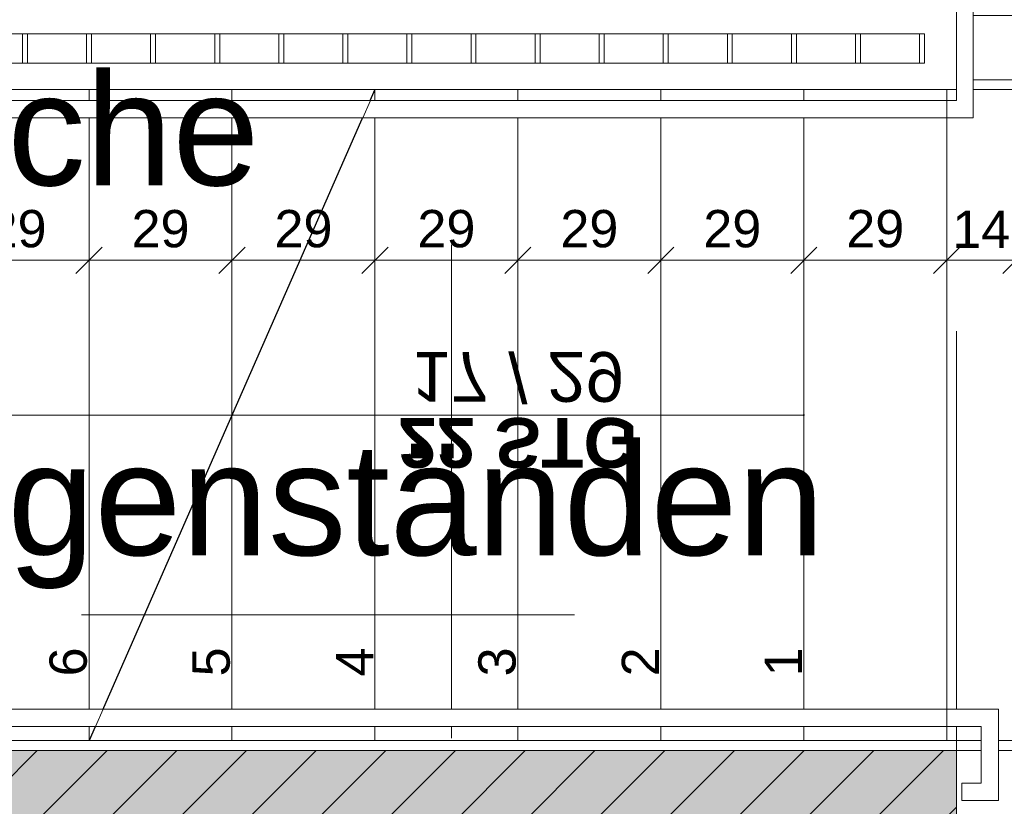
# Model space of a CAD drawing. Header units: metres. Extents: x -45 to 152, y -127 to 99.
# Tile 256 of 256: x -19.78 to -17.78, y -3.09 to -1.49. Entities that reach past the tile are written whole.
import ezdxf

# ---------------------------------------------------------------- set-up
doc = ezdxf.new("R2010")
doc.units = ezdxf.units.M
doc.header["$PDMODE"] = 1
doc.header["$PDSIZE"] = -2
doc.linetypes.add('LPME_Schnittlinie', pattern=[7.62, 3.048, -4.572])
doc.linetypes.add('Raster 01', pattern=[2, 1, -1])
doc.layers.get('0').update_dxf_attribs({"lineweight": 25})
for name, color, linetype, lineweight, true_color in [('013_Beton und Stahlbetonarbeiten-000 Sichtbeton-341 tragende In', 5, 'Continuous', 5, 0x0000ff), ('013_Beton und Stahlbetonarbeiten-350 Stahlbeton Treppe Ansicht', 7, 'Continuous', 9, 0xa6a6a6), ('AV1-Raster', 7, 'Raster 01', 9, 0xa6a6a6), ('Beschriftung', 7, 'Continuous', 9, 0x555555)]:
    doc.layers.add(name, color=color, linetype=linetype, lineweight=lineweight, true_color=true_color)
for name, color, linetype, lineweight in [('013_Beton und Stahlbetonarbeiten-340 Innenwände', 7, 'Continuous', 18), ('031_Metallbauarbeiten-340 Treppen Geländer', 7, 'Continuous', 9), ('_1.35m (3D)', 7, 'Continuous', 9), ('_Legende (2D)', 7, 'Continuous', 9), ('_OG 2 (2D)', 7, 'Continuous', 9), ('Bemaßung-Bemaßung', 7, 'Continuous', 9), ('Keine', 7, 'Continuous', 9)]:
    doc.layers.add(name, color=color, linetype=linetype, lineweight=lineweight)
doc.layers.get('0').freeze()
doc.styles.add('Arial', font='arial.ttf')
doc.styles.add('Arial (bold)', font='arialbd.ttf')
doc.dimstyles.new('COE 50', dxfattribs={"dimtxt": 126.090495, "dimasz": 0.001414, "dimexe": 0.001, "dimexo": 0.01, "dimgap": 0.001, "dimtad": 1, "dimdec": 3, "dimtxsty": 'Arial', "dimblk": 'VW_SLASH-4', "dimblk1": 'VW_SLASH-4', "dimblk2": 'VW_SLASH-4', "dimcen": 0, "dimadec": 3, "dimazin": 0, "dimtfac": 0.8, "dimtdec": 3, "dimtix": 1, "dimtmove": 0, "dimatfit": 0, "dimldrblk": 'VW_SLASH-3', "dimfxl": 0.002, "dimfxlon": 1, "dimfrac": 2, "dimtolj": 1, "dimarcsym": 0})
doc.dimstyles.new('Treppenhaus 50', dxfattribs={"dimtxt": 126.090495, "dimasz": 0.00106, "dimexe": 0.001, "dimexo": 0.003, "dimgap": 0.0005, "dimtad": 1, "dimdec": 3, "dimtxsty": 'Arial', "dimblk": 'VW_SLASH-1', "dimblk1": 'VW_SLASH-1', "dimblk2": 'VW_SLASH-1', "dimcen": 0, "dimdle": 0.0002, "dimadec": 3, "dimazin": 0, "dimtfac": 1, "dimtdec": 3, "dimtix": 1, "dimtmove": 0, "dimatfit": 0, "dimldrblk": 'VW_FILLEDARROW', "dimfxl": 0.002, "dimfxlon": 1, "dimfrac": 2, "dimtolj": 1, "dimarcsym": 0})

# ---------------------------------------------------------------- blocks, each defined once
blk = doc.blocks.new('Group-2')
at = {"layer": 'AV1-Raster'}
for p, q in [((-18.9, -22.95), (-18.9, 1.35)), ((1.35, -2.7), (-40.5, -2.7))]:
    blk.add_line(p, q, dxfattribs=at)
blk = doc.blocks.new('1.35m (3D)')
at = {"layer": 'AV1-Raster', "color": 7}
blk.add_blockref('Group-2', (0, 0), dxfattribs=at)
blk = doc.blocks.new('VW_SLASH-1')
at = {"color": 0, "linetype": 'ByBlock', "lineweight": -2, "transparency": 16777216}
blk.add_line((0.189, 0), (-1, 0), dxfattribs=at)
at = {"color": 0, "linetype": 'Continuous', "lineweight": -2, "transparency": 16777216, "flags": 128}
blk.add_lwpolyline([(0.5, 0.5), (-0.5, -0.5)], dxfattribs=at)
blk = doc.blocks.new('*D97')
at = {"layer": '013_Beton und Stahlbetonarbeiten-350 Stahlbeton Treppe Ansicht', "color": 0, "linetype": 'Continuous', "lineweight": -2}
for p, q in [((-19.925, -2.0812), (-19.925, -1.9312)), ((-19.635, -2.0812), (-19.635, -1.9312)), ((-19.688, -1.9812), (-19.872, -1.9812))]:
    blk.add_line(p, q, dxfattribs=at)
at = {"layer": 'Defpoints', "color": 0}
for p in [(-19.925, -1.9812), (-19.925, -2.2953), (-19.635, -2.4292)]:
    blk.add_point(p, dxfattribs=at)
at = {"layer": '013_Beton und Stahlbetonarbeiten-350 Stahlbeton Treppe Ansicht', "color": 0, "lineweight": -2, "xscale": 0.05302001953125, "yscale": 0.05302001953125, "zscale": 0.05302001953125, "rotation": 180}
blk.add_blockref('VW_SLASH-1', (-19.925, -1.9812), dxfattribs=at)
at = {"layer": '013_Beton und Stahlbetonarbeiten-350 Stahlbeton Treppe Ansicht', "color": 0, "lineweight": -2, "xscale": 0.05302001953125, "yscale": 0.05302001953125, "zscale": 0.05302001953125}
blk.add_blockref('VW_SLASH-1', (-19.635, -1.9812), dxfattribs=at)
at = {"layer": '013_Beton und Stahlbetonarbeiten-350 Stahlbeton Treppe Ansicht', "color": 0, "lineweight": 9, "insert": (-19.78, -1.9176), "char_height": 0.07565, "attachment_point": 5, "style": 'Arial'}
blk.add_mtext('\\A1;29', dxfattribs=at)
blk = doc.blocks.new('VW_FILLEDARROW')
at = {"color": 0, "linetype": 'Continuous', "lineweight": 5, "transparency": 16777216, "flags": 128}
blk.add_lwpolyline([(-2.994, 0.802), (0, 0), (-2.994, -0.802)], close=True, dxfattribs=at)
blk = doc.blocks.new('*D98')
at = {"layer": '013_Beton und Stahlbetonarbeiten-350 Stahlbeton Treppe Ansicht', "color": 0, "linetype": 'Continuous', "lineweight": -2}
for p, q in [((-19.635, -2.0812), (-19.635, -1.9312)), ((-19.345, -2.0812), (-19.345, -1.9312)), ((-19.398, -1.9812), (-19.582, -1.9812))]:
    blk.add_line(p, q, dxfattribs=at)
at = {"layer": 'Defpoints', "color": 0}
for p in [(-19.635, -1.9812), (-19.345, -2.3126), (-19.635, -2.4292)]:
    blk.add_point(p, dxfattribs=at)
at = {"layer": '013_Beton und Stahlbetonarbeiten-350 Stahlbeton Treppe Ansicht', "color": 0, "lineweight": -2, "xscale": 0.05302001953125, "yscale": 0.05302001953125, "zscale": 0.05302001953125, "rotation": 180}
blk.add_blockref('VW_SLASH-1', (-19.635, -1.9812), dxfattribs=at)
at = {"layer": '013_Beton und Stahlbetonarbeiten-350 Stahlbeton Treppe Ansicht', "color": 0, "lineweight": -2, "xscale": 0.05302001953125, "yscale": 0.05302001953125, "zscale": 0.05302001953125}
blk.add_blockref('VW_SLASH-1', (-19.345, -1.9812), dxfattribs=at)
at = {"layer": '013_Beton und Stahlbetonarbeiten-350 Stahlbeton Treppe Ansicht', "color": 0, "lineweight": 9, "insert": (-19.49, -1.9176), "char_height": 0.07565, "attachment_point": 5, "style": 'Arial'}
blk.add_mtext('\\A1;29', dxfattribs=at)
blk = doc.blocks.new('*D99')
at = {"layer": '013_Beton und Stahlbetonarbeiten-350 Stahlbeton Treppe Ansicht', "color": 0, "linetype": 'Continuous', "lineweight": -2}
for p, q in [((-19.345, -2.0812), (-19.345, -1.9312)), ((-19.055, -2.0812), (-19.055, -1.9312)), ((-19.108, -1.9812), (-19.292, -1.9812))]:
    blk.add_line(p, q, dxfattribs=at)
at = {"layer": 'Defpoints', "color": 0}
for p in [(-19.345, -1.9812), (-19.345, -2.3126), (-19.055, -2.7052)]:
    blk.add_point(p, dxfattribs=at)
at = {"layer": '013_Beton und Stahlbetonarbeiten-350 Stahlbeton Treppe Ansicht', "color": 0, "lineweight": -2, "xscale": 0.05302001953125, "yscale": 0.05302001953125, "zscale": 0.05302001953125, "rotation": 180}
blk.add_blockref('VW_SLASH-1', (-19.345, -1.9812), dxfattribs=at)
at = {"layer": '013_Beton und Stahlbetonarbeiten-350 Stahlbeton Treppe Ansicht', "color": 0, "lineweight": -2, "xscale": 0.05302001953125, "yscale": 0.05302001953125, "zscale": 0.05302001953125}
blk.add_blockref('VW_SLASH-1', (-19.055, -1.9812), dxfattribs=at)
at = {"layer": '013_Beton und Stahlbetonarbeiten-350 Stahlbeton Treppe Ansicht', "color": 0, "lineweight": 9, "insert": (-19.2, -1.9176), "char_height": 0.07565, "attachment_point": 5, "style": 'Arial'}
blk.add_mtext('\\A1;29', dxfattribs=at)
blk = doc.blocks.new('*D100')
at = {"layer": '013_Beton und Stahlbetonarbeiten-350 Stahlbeton Treppe Ansicht', "color": 0, "linetype": 'Continuous', "lineweight": -2}
for p, q in [((-19.055, -2.0812), (-19.055, -1.9312)), ((-18.765, -2.0812), (-18.765, -1.9312)), ((-18.818, -1.9812), (-19.002, -1.9812))]:
    blk.add_line(p, q, dxfattribs=at)
at = {"layer": 'Defpoints', "color": 0}
for p in [(-19.055, -1.9812), (-19.055, -2.7052), (-18.765, -2.7052)]:
    blk.add_point(p, dxfattribs=at)
at = {"layer": '013_Beton und Stahlbetonarbeiten-350 Stahlbeton Treppe Ansicht', "color": 0, "lineweight": -2, "xscale": 0.05302001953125, "yscale": 0.05302001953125, "zscale": 0.05302001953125, "rotation": 180}
blk.add_blockref('VW_SLASH-1', (-19.055, -1.9812), dxfattribs=at)
at = {"layer": '013_Beton und Stahlbetonarbeiten-350 Stahlbeton Treppe Ansicht', "color": 0, "lineweight": -2, "xscale": 0.05302001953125, "yscale": 0.05302001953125, "zscale": 0.05302001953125}
blk.add_blockref('VW_SLASH-1', (-18.765, -1.9812), dxfattribs=at)
at = {"layer": '013_Beton und Stahlbetonarbeiten-350 Stahlbeton Treppe Ansicht', "color": 0, "lineweight": 9, "insert": (-18.91, -1.9176), "char_height": 0.07565, "attachment_point": 5, "style": 'Arial'}
blk.add_mtext('\\A1;29', dxfattribs=at)
blk = doc.blocks.new('*D101')
at = {"layer": '013_Beton und Stahlbetonarbeiten-350 Stahlbeton Treppe Ansicht', "color": 0, "linetype": 'Continuous', "lineweight": -2}
for p, q in [((-18.765, -2.0812), (-18.765, -1.9312)), ((-18.475, -2.0812), (-18.475, -1.9312)), ((-18.528, -1.9812), (-18.712, -1.9812))]:
    blk.add_line(p, q, dxfattribs=at)
at = {"layer": 'Defpoints', "color": 0}
for p in [(-18.765, -1.9812), (-18.475, -2.6704), (-18.765, -2.7052)]:
    blk.add_point(p, dxfattribs=at)
at = {"layer": '013_Beton und Stahlbetonarbeiten-350 Stahlbeton Treppe Ansicht', "color": 0, "lineweight": -2, "xscale": 0.05302001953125, "yscale": 0.05302001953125, "zscale": 0.05302001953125, "rotation": 180}
blk.add_blockref('VW_SLASH-1', (-18.765, -1.9812), dxfattribs=at)
at = {"layer": '013_Beton und Stahlbetonarbeiten-350 Stahlbeton Treppe Ansicht', "color": 0, "lineweight": -2, "xscale": 0.05302001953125, "yscale": 0.05302001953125, "zscale": 0.05302001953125}
blk.add_blockref('VW_SLASH-1', (-18.475, -1.9812), dxfattribs=at)
at = {"layer": '013_Beton und Stahlbetonarbeiten-350 Stahlbeton Treppe Ansicht', "color": 0, "lineweight": 9, "insert": (-18.62, -1.9176), "char_height": 0.07565, "attachment_point": 5, "style": 'Arial'}
blk.add_mtext('\\A1;29', dxfattribs=at)
blk = doc.blocks.new('*D102')
at = {"layer": '013_Beton und Stahlbetonarbeiten-350 Stahlbeton Treppe Ansicht', "color": 0, "linetype": 'Continuous', "lineweight": -2}
for p, q in [((-18.475, -2.0812), (-18.475, -1.9312)), ((-18.185, -2.0812), (-18.185, -1.9312)), ((-18.238, -1.9812), (-18.422, -1.9812))]:
    blk.add_line(p, q, dxfattribs=at)
at = {"layer": 'Defpoints', "color": 0}
for p in [(-18.475, -1.9812), (-18.475, -2.6704), (-18.185, -2.6585)]:
    blk.add_point(p, dxfattribs=at)
at = {"layer": '013_Beton und Stahlbetonarbeiten-350 Stahlbeton Treppe Ansicht', "color": 0, "lineweight": -2, "xscale": 0.05302001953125, "yscale": 0.05302001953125, "zscale": 0.05302001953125, "rotation": 180}
blk.add_blockref('VW_SLASH-1', (-18.475, -1.9812), dxfattribs=at)
at = {"layer": '013_Beton und Stahlbetonarbeiten-350 Stahlbeton Treppe Ansicht', "color": 0, "lineweight": -2, "xscale": 0.05302001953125, "yscale": 0.05302001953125, "zscale": 0.05302001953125}
blk.add_blockref('VW_SLASH-1', (-18.185, -1.9812), dxfattribs=at)
at = {"layer": '013_Beton und Stahlbetonarbeiten-350 Stahlbeton Treppe Ansicht', "color": 0, "lineweight": 9, "insert": (-18.33, -1.9176), "char_height": 0.07565, "attachment_point": 5, "style": 'Arial'}
blk.add_mtext('\\A1;29', dxfattribs=at)
blk = doc.blocks.new('*D103')
at = {"layer": '013_Beton und Stahlbetonarbeiten-350 Stahlbeton Treppe Ansicht', "color": 0, "linetype": 'Continuous', "lineweight": -2}
for p, q in [((-18.185, -2.0812), (-18.185, -1.9312)), ((-17.895, -2.0812), (-17.895, -1.9312)), ((-17.948, -1.9812), (-18.132, -1.9812))]:
    blk.add_line(p, q, dxfattribs=at)
at = {"layer": 'Defpoints', "color": 0}
for p in [(-18.185, -1.9812), (-18.185, -2.6585), (-17.895, -2.6688)]:
    blk.add_point(p, dxfattribs=at)
at = {"layer": '013_Beton und Stahlbetonarbeiten-350 Stahlbeton Treppe Ansicht', "color": 0, "lineweight": -2, "xscale": 0.05302001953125, "yscale": 0.05302001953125, "zscale": 0.05302001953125, "rotation": 180}
blk.add_blockref('VW_SLASH-1', (-18.185, -1.9812), dxfattribs=at)
at = {"layer": '013_Beton und Stahlbetonarbeiten-350 Stahlbeton Treppe Ansicht', "color": 0, "lineweight": -2, "xscale": 0.05302001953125, "yscale": 0.05302001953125, "zscale": 0.05302001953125}
blk.add_blockref('VW_SLASH-1', (-17.895, -1.9812), dxfattribs=at)
at = {"layer": '013_Beton und Stahlbetonarbeiten-350 Stahlbeton Treppe Ansicht', "color": 0, "lineweight": 9, "insert": (-18.04, -1.9176), "char_height": 0.07565, "attachment_point": 5, "style": 'Arial'}
blk.add_mtext('\\A1;29', dxfattribs=at)
blk = doc.blocks.new('*D104')
at = {"layer": '013_Beton und Stahlbetonarbeiten-350 Stahlbeton Treppe Ansicht', "color": 0, "linetype": 'Continuous', "lineweight": -2}
for p, q in [((-17.895, -2.0812), (-17.895, -1.9312)), ((-17.755, -2.0812), (-17.755, -1.9312)), ((-17.948, -1.9812), (-18.001, -1.9812)), ((-17.755, -1.9812), (-17.895, -1.9812)), ((-17.702, -1.9812), (-17.649, -1.9812))]:
    blk.add_line(p, q, dxfattribs=at)
at = {"layer": 'Defpoints', "color": 0}
for p in [(-17.895, -1.9812), (-17.895, -2.6688), (-17.755, -2.955)]:
    blk.add_point(p, dxfattribs=at)
at = {"layer": '013_Beton und Stahlbetonarbeiten-350 Stahlbeton Treppe Ansicht', "color": 0, "lineweight": -2, "xscale": 0.05302001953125, "yscale": 0.05302001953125, "zscale": 0.05302001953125}
blk.add_blockref('VW_SLASH-1', (-17.895, -1.9812), dxfattribs=at)
at = {"layer": '013_Beton und Stahlbetonarbeiten-350 Stahlbeton Treppe Ansicht', "color": 0, "lineweight": -2, "xscale": 0.05302001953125, "yscale": 0.05302001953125, "zscale": 0.05302001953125, "rotation": 180}
blk.add_blockref('VW_SLASH-1', (-17.755, -1.9812), dxfattribs=at)
at = {"layer": '013_Beton und Stahlbetonarbeiten-350 Stahlbeton Treppe Ansicht', "color": 0, "lineweight": 9, "insert": (-17.825, -1.9182), "char_height": 0.07565, "attachment_point": 5, "style": 'Arial'}
blk.add_mtext('\\A1;14', dxfattribs=at)
blk = doc.blocks.new('Treppensteigung2')
at = {"layer": 'Beschriftung', "color": 7, "char_height": 0.10087, "line_spacing_factor": 0.969122}
for s, insert, attachment_point, style in [('22 STG', (0, 0.0046), 8, 'Arial (bold)'), ('17 / 29', (0, -0.0268), 2, 'Arial')]:
    blk.add_mtext(s, dxfattribs=dict(at, insert=insert, attachment_point=attachment_point, style=style))
blk = doc.blocks.new('VW_SLASH-4')
at = {"color": 0, "linetype": 'ByBlock', "lineweight": -2, "transparency": 16777216}
blk.add_line((0, 0), (-1, 0), dxfattribs=at)
at = {"color": 0, "linetype": 'Continuous', "lineweight": 15, "transparency": 16777216, "flags": 128}
blk.add_lwpolyline([(0.5, 0.5), (-0.5, -0.5)], dxfattribs=at)
blk = doc.blocks.new('*D706')
at = {"layer": 'Bemaßung-Bemaßung', "color": 0, "lineweight": -2}
for p, q in [((-22.825, 1.575), (-22.825, 1.725)), ((-17.875, 1.575), (-17.875, 1.725)), ((-17.9457, 1.675), (-22.7543, 1.675))]:
    blk.add_line(p, q, dxfattribs=at)
at = {"layer": 'Defpoints', "color": 0}
for p in [(-22.825, 1.675), (-22.825, -0.125), (-17.875, -2.975)]:
    blk.add_point(p, dxfattribs=at)
at = {"layer": 'Bemaßung-Bemaßung', "color": 0, "lineweight": -2, "xscale": 0.070693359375, "yscale": 0.070693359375, "zscale": 0.070693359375, "rotation": 180}
blk.add_blockref('VW_SLASH-4', (-22.825, 1.675), dxfattribs=at)
at = {"layer": 'Bemaßung-Bemaßung', "color": 0, "lineweight": -2, "xscale": 0.070693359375, "yscale": 0.070693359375, "zscale": 0.070693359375}
blk.add_blockref('VW_SLASH-4', (-17.875, 1.675), dxfattribs=at)
at = {"layer": 'Bemaßung-Bemaßung', "color": 0, "insert": (-20.35, 1.7856), "char_height": 0.10087, "attachment_point": 5, "style": 'Arial'}
blk.add_mtext('\\A1;4,95', dxfattribs=at)
blk = doc.blocks.new('VW_SLASH-3')
at = {"color": 0, "linetype": 'ByBlock', "lineweight": -2, "transparency": 16777216}
blk.add_line((0, 0), (-1, 0), dxfattribs=at)
at = {"color": 0, "linetype": 'Continuous', "lineweight": 15, "transparency": 16777216, "flags": 128}
blk.add_lwpolyline([(0.5, 0.5), (-0.5, -0.5)], dxfattribs=at)
blk = doc.blocks.new('*D970')
at = {"layer": 'Bemaßung-Bemaßung', "color": 0, "lineweight": -2}
for p, q in [((-17.875, 1.575), (-17.875, 1.725)), ((-13.625, 1.575), (-13.625, 1.725)), ((-13.6957, 1.675), (-17.8043, 1.675))]:
    blk.add_line(p, q, dxfattribs=at)
at = {"layer": 'Defpoints', "color": 0}
for p in [(-17.875, 1.675), (-17.875, -2.975), (-13.625, -3.725)]:
    blk.add_point(p, dxfattribs=at)
at = {"layer": 'Bemaßung-Bemaßung', "color": 0, "lineweight": -2, "xscale": 0.070693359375, "yscale": 0.070693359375, "zscale": 0.070693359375, "rotation": 180}
blk.add_blockref('VW_SLASH-4', (-17.875, 1.675), dxfattribs=at)
at = {"layer": 'Bemaßung-Bemaßung', "color": 0, "lineweight": -2, "xscale": 0.070693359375, "yscale": 0.070693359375, "zscale": 0.070693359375}
blk.add_blockref('VW_SLASH-4', (-13.625, 1.675), dxfattribs=at)
at = {"layer": 'Bemaßung-Bemaßung', "color": 0, "insert": (-15.75, 1.7856), "char_height": 0.10087, "attachment_point": 5, "style": 'Arial'}
blk.add_mtext('\\A1;4,25', dxfattribs=at)
blk = doc.blocks.new('Group-614')
at = {"color": 255, "linetype": 'Continuous', "lineweight": 13, "transparency": 33554687}
blk.add_wipeout([(-21.33, -1.5217), (-17.94, -1.5217), (-17.94, -1.5817), (-21.33, -1.5817)], dxfattribs=at).dxf.layer = '031_Metallbauarbeiten-340 Treppen Geländer'
at = {"layer": '031_Metallbauarbeiten-340 Treppen Geländer', "color": 8, "linetype": 'Continuous', "lineweight": 13, "transparency": 33554687, "flags": 128}
blk.add_lwpolyline([(-21.33, -1.5217), (-17.94, -1.5217), (-17.94, -1.5817), (-21.33, -1.5817)], close=True, dxfattribs=at)
at = {"color": 255, "linetype": 'Continuous', "lineweight": 13, "transparency": 33554687}
for points in [[(-21.33, -1.5217), (-21.32, -1.5217), (-21.32, -1.5817), (-21.33, -1.5817)], [(-21.2, -1.5217), (-21.19, -1.5217), (-21.19, -1.5817), (-21.2, -1.5817)], [(-21.07, -1.5217), (-21.06, -1.5217), (-21.06, -1.5817), (-21.07, -1.5817)], [(-20.94, -1.5217), (-20.93, -1.5217), (-20.93, -1.5817), (-20.94, -1.5817)], [(-20.81, -1.5217), (-20.8, -1.5217), (-20.8, -1.5817), (-20.81, -1.5817)], [(-20.68, -1.5217), (-20.67, -1.5217), (-20.67, -1.5817), (-20.68, -1.5817)], [(-20.55, -1.5217), (-20.54, -1.5217), (-20.54, -1.5817), (-20.55, -1.5817)], [(-20.42, -1.5217), (-20.41, -1.5217), (-20.41, -1.5817), (-20.42, -1.5817)], [(-20.29, -1.5217), (-20.28, -1.5217), (-20.28, -1.5817), (-20.29, -1.5817)], [(-20.16, -1.5217), (-20.15, -1.5217), (-20.15, -1.5817), (-20.16, -1.5817)], [(-20.03, -1.5217), (-20.02, -1.5217), (-20.02, -1.5817), (-20.03, -1.5817)], [(-19.9, -1.5217), (-19.89, -1.5217), (-19.89, -1.5817), (-19.9, -1.5817)], [(-19.77, -1.5217), (-19.76, -1.5217), (-19.76, -1.5817), (-19.77, -1.5817)], [(-19.64, -1.5217), (-19.63, -1.5217), (-19.63, -1.5817), (-19.64, -1.5817)], [(-19.51, -1.5217), (-19.5, -1.5217), (-19.5, -1.5817), (-19.51, -1.5817)], [(-19.38, -1.5217), (-19.37, -1.5217), (-19.37, -1.5817), (-19.38, -1.5817)], [(-19.25, -1.5217), (-19.24, -1.5217), (-19.24, -1.5817), (-19.25, -1.5817)], [(-19.12, -1.5217), (-19.11, -1.5217), (-19.11, -1.5817), (-19.12, -1.5817)], [(-18.99, -1.5217), (-18.98, -1.5217), (-18.98, -1.5817), (-18.99, -1.5817)], [(-18.86, -1.5217), (-18.85, -1.5217), (-18.85, -1.5817), (-18.86, -1.5817)], [(-18.73, -1.5217), (-18.72, -1.5217), (-18.72, -1.5817), (-18.73, -1.5817)], [(-18.6, -1.5217), (-18.59, -1.5217), (-18.59, -1.5817), (-18.6, -1.5817)], [(-18.47, -1.5217), (-18.46, -1.5217), (-18.46, -1.5817), (-18.47, -1.5817)], [(-18.34, -1.5217), (-18.33, -1.5217), (-18.33, -1.5817), (-18.34, -1.5817)], [(-18.21, -1.5217), (-18.2, -1.5217), (-18.2, -1.5817), (-18.21, -1.5817)], [(-18.08, -1.5217), (-18.07, -1.5217), (-18.07, -1.5817), (-18.08, -1.5817)], [(-17.95, -1.5217), (-17.94, -1.5217), (-17.94, -1.5817), (-17.95, -1.5817)]]:
    blk.add_wipeout(points, dxfattribs=at).dxf.layer = '031_Metallbauarbeiten-340 Treppen Geländer'
at = {"layer": '031_Metallbauarbeiten-340 Treppen Geländer', "color": 7, "linetype": 'Continuous', "lineweight": 13, "transparency": 33554687, "flags": 128}
for points in [[(-21.33, -1.5217), (-21.32, -1.5217), (-21.32, -1.5817), (-21.33, -1.5817)], [(-21.2, -1.5217), (-21.19, -1.5217), (-21.19, -1.5817), (-21.2, -1.5817)], [(-21.07, -1.5217), (-21.06, -1.5217), (-21.06, -1.5817), (-21.07, -1.5817)], [(-20.94, -1.5217), (-20.93, -1.5217), (-20.93, -1.5817), (-20.94, -1.5817)], [(-20.81, -1.5217), (-20.8, -1.5217), (-20.8, -1.5817), (-20.81, -1.5817)], [(-20.68, -1.5217), (-20.67, -1.5217), (-20.67, -1.5817), (-20.68, -1.5817)], [(-20.55, -1.5217), (-20.54, -1.5217), (-20.54, -1.5817), (-20.55, -1.5817)], [(-20.42, -1.5217), (-20.41, -1.5217), (-20.41, -1.5817), (-20.42, -1.5817)], [(-20.29, -1.5217), (-20.28, -1.5217), (-20.28, -1.5817), (-20.29, -1.5817)], [(-20.16, -1.5217), (-20.15, -1.5217), (-20.15, -1.5817), (-20.16, -1.5817)], [(-20.03, -1.5217), (-20.02, -1.5217), (-20.02, -1.5817), (-20.03, -1.5817)], [(-19.9, -1.5217), (-19.89, -1.5217), (-19.89, -1.5817), (-19.9, -1.5817)], [(-19.77, -1.5217), (-19.76, -1.5217), (-19.76, -1.5817), (-19.77, -1.5817)], [(-19.64, -1.5217), (-19.63, -1.5217), (-19.63, -1.5817), (-19.64, -1.5817)], [(-19.51, -1.5217), (-19.5, -1.5217), (-19.5, -1.5817), (-19.51, -1.5817)], [(-19.38, -1.5217), (-19.37, -1.5217), (-19.37, -1.5817), (-19.38, -1.5817)], [(-19.25, -1.5217), (-19.24, -1.5217), (-19.24, -1.5817), (-19.25, -1.5817)], [(-19.12, -1.5217), (-19.11, -1.5217), (-19.11, -1.5817), (-19.12, -1.5817)], [(-18.99, -1.5217), (-18.98, -1.5217), (-18.98, -1.5817), (-18.99, -1.5817)], [(-18.86, -1.5217), (-18.85, -1.5217), (-18.85, -1.5817), (-18.86, -1.5817)], [(-18.73, -1.5217), (-18.72, -1.5217), (-18.72, -1.5817), (-18.73, -1.5817)], [(-18.6, -1.5217), (-18.59, -1.5217), (-18.59, -1.5817), (-18.6, -1.5817)], [(-18.47, -1.5217), (-18.46, -1.5217), (-18.46, -1.5817), (-18.47, -1.5817)], [(-18.34, -1.5217), (-18.33, -1.5217), (-18.33, -1.5817), (-18.34, -1.5817)], [(-18.21, -1.5217), (-18.2, -1.5217), (-18.2, -1.5817), (-18.21, -1.5817)], [(-18.08, -1.5217), (-18.07, -1.5217), (-18.07, -1.5817), (-18.08, -1.5817)], [(-17.95, -1.5217), (-17.94, -1.5217), (-17.94, -1.5817), (-17.95, -1.5817)]]:
    blk.add_lwpolyline(points, close=True, dxfattribs=at)
blk = doc.blocks.new('Group-615')
at = {"color": 255, "linetype": 'Continuous', "lineweight": 9, "transparency": 33554687}
blk.add_wipeout([(-21.375, -1.4461), (-18.185, -1.4461), (-18.185, -1.4111), (-21.375, -1.4111)], dxfattribs=at).dxf.layer = '031_Metallbauarbeiten-340 Treppen Geländer'
at = {"color": 255, "linetype": 'Continuous', "lineweight": 13, "transparency": 33554687}
blk.add_wipeout([(-19.0794, -1.6924), (-17.895, -1.6924), (-17.895, -1.6574), (-19.0641, -1.6574)], dxfattribs=at).dxf.layer = '031_Metallbauarbeiten-340 Treppen Geländer'
at = {"layer": '031_Metallbauarbeiten-340 Treppen Geländer', "color": 253, "linetype": 'Continuous', "lineweight": 9, "flags": 128}
blk.add_lwpolyline([(-21.375, -1.4461), (-18.185, -1.4461), (-18.185, -1.4111), (-21.375, -1.4111)], close=True, dxfattribs=at)
at = {"layer": '031_Metallbauarbeiten-340 Treppen Geländer', "color": 7, "linetype": 'Continuous', "lineweight": 13, "flags": 128}
blk.add_lwpolyline([(-19.0794, -1.6924), (-17.895, -1.6924), (-17.895, -1.6574), (-19.0641, -1.6574)], close=True, dxfattribs=at)
at = {"color": 255, "linetype": 'Continuous', "lineweight": 9, "transparency": 33554687}
for points in [[(-18.185, -1.4111), (-18.185, -1.4461), (-17.875, -1.4461), (-17.875, -1.4111)], [(-19.0641, -1.6574), (-21.085, -1.6574), (-21.085, -1.6924), (-19.0794, -1.6924)]]:
    blk.add_wipeout(points, dxfattribs=at).dxf.layer = '031_Metallbauarbeiten-340 Treppen Geländer'
at = {"layer": '031_Metallbauarbeiten-340 Treppen Geländer', "color": 253, "linetype": 'Continuous', "lineweight": 9, "flags": 128}
for points in [[(-18.185, -1.4111), (-18.185, -1.4461), (-17.875, -1.4461), (-17.875, -1.4111)], [(-19.0641, -1.6574), (-21.085, -1.6574), (-21.085, -1.6924), (-19.0794, -1.6924)]]:
    blk.add_lwpolyline(points, close=True, dxfattribs=at)
at = {"color": 255, "linetype": 'Continuous', "lineweight": 9, "transparency": 33554687}
blk.add_wipeout([(-21.4287, -1.6924), (-21.085, -1.6924), (-21.085, -1.6574), (-21.395, -1.6574), (-21.395, -1.4461), (-21.375, -1.4461), (-21.375, -1.4111), (-21.4287, -1.4111)], dxfattribs=at).dxf.layer = '031_Metallbauarbeiten-340 Treppen Geländer'
at = {"color": 255, "linetype": 'Continuous', "lineweight": 13, "transparency": 33554687}
blk.add_wipeout([(-17.895, -1.6924), (-17.895, -1.6574), (-17.875, -1.6574), (-17.875, -1.4111), (-17.8413, -1.4111), (-17.8413, -1.6924)], dxfattribs=at).dxf.layer = '031_Metallbauarbeiten-340 Treppen Geländer'
at = {"layer": '031_Metallbauarbeiten-340 Treppen Geländer', "color": 253, "linetype": 'Continuous', "lineweight": 9, "flags": 128}
blk.add_lwpolyline([(-21.4287, -1.6924), (-21.085, -1.6924), (-21.085, -1.6574), (-21.395, -1.6574), (-21.395, -1.4461), (-21.375, -1.4461), (-21.375, -1.4111), (-21.4287, -1.4111)], close=True, dxfattribs=at)
at = {"layer": '031_Metallbauarbeiten-340 Treppen Geländer', "color": 7, "linetype": 'Continuous', "lineweight": 13, "flags": 128}
blk.add_lwpolyline([(-17.895, -1.6924), (-17.895, -1.6574), (-17.875, -1.6574), (-17.875, -1.4111), (-17.8413, -1.4111), (-17.8413, -1.6924)], close=True, dxfattribs=at)
blk = doc.blocks.new('Group-616')
at = {"color": 255, "linetype": 'Continuous', "lineweight": 9}
blk.add_wipeout([(-21.085, -2.9267), (-19.6193, -2.9267), (-19.6064, -2.8917), (-21.085, -2.8917)], dxfattribs=at).dxf.layer = '031_Metallbauarbeiten-340 Treppen Geländer'
at = {"layer": '031_Metallbauarbeiten-340 Treppen Geländer', "color": 253, "linetype": 'Continuous', "lineweight": 9, "flags": 128}
blk.add_lwpolyline([(-21.085, -2.9267), (-19.6193, -2.9267), (-19.6064, -2.8917), (-21.085, -2.8917)], close=True, dxfattribs=at)
at = {"color": 255, "linetype": 'Continuous', "lineweight": 13, "transparency": 33554687}
blk.add_wipeout([(-19.6218, -2.9267), (-17.895, -2.9267), (-17.895, -2.8917), (-19.6064, -2.8917)], dxfattribs=at).dxf.layer = '031_Metallbauarbeiten-340 Treppen Geländer'
at = {"layer": '031_Metallbauarbeiten-340 Treppen Geländer', "color": 7, "linetype": 'Continuous', "lineweight": 13, "flags": 128}
blk.add_lwpolyline([(-19.6218, -2.9267), (-17.895, -2.9267), (-17.895, -2.8917), (-19.6064, -2.8917)], close=True, dxfattribs=at)
at = {"color": 255, "linetype": 'Continuous', "lineweight": 13, "transparency": 33554687}
blk.add_wipeout([(-17.895, -2.8917), (-17.895, -2.9267), (-17.825, -2.9267), (-17.825, -3.0417), (-17.8645, -3.0417), (-17.8645, -3.0767), (-17.79, -3.0767), (-17.79, -2.8917)], dxfattribs=at).dxf.layer = '031_Metallbauarbeiten-340 Treppen Geländer'
at = {"layer": '031_Metallbauarbeiten-340 Treppen Geländer', "color": 7, "linetype": 'Continuous', "lineweight": 13, "flags": 128}
blk.add_lwpolyline([(-17.895, -2.8917), (-17.895, -2.9267), (-17.825, -2.9267), (-17.825, -3.0417), (-17.8645, -3.0417), (-17.8645, -3.0767), (-17.79, -3.0767), (-17.79, -2.8917)], close=True, dxfattribs=at)
blk = doc.blocks.new('Legende (2D)')
at = {"layer": 'Keine', "color": 7, "transparency": 33554687, "char_height": 0.226963, "attachment_point": 4, "line_spacing_factor": 0.969122, "style": 'Arial'}
for s, insert in [('Kampfmittelsondierung: Zu untersuchende Fläche', (-26.3032, -1.75)), ('3 m-Bereich freizuhalten von eisenhaltigen Gegenständen', (-26.3032, -2.5))]:
    blk.add_mtext(s, dxfattribs=dict(at, insert=insert))
blk = doc.blocks.new('Group-33')
at = {"layer": '013_Beton und Stahlbetonarbeiten-350 Stahlbeton Treppe Ansicht', "color": 7, "linetype": 'Raster 01'}
blk.add_line((-17.875, -0.125), (-17.875, -2.975), dxfattribs=at)
at = {"layer": '013_Beton und Stahlbetonarbeiten-350 Stahlbeton Treppe Ansicht', "color": 252, "linetype": 'Continuous', "true_color": 0x888888}
blk.add_line((-21.515, -1.635), (-19.055, -1.635), dxfattribs=at)
at = {"layer": '013_Beton und Stahlbetonarbeiten-350 Stahlbeton Treppe Ansicht', "color": 7, "linetype": 'LPME_Schnittlinie', "lineweight": 25}
blk.add_line((-19.055, -1.635), (-19.635, -2.955), dxfattribs=at)
at = {"layer": '013_Beton und Stahlbetonarbeiten-350 Stahlbeton Treppe Ansicht', "linetype": 'Continuous'}
for p, q in [((-19.635, -2.955), (-19.635, -1.635)), ((-19.345, -2.295), (-19.345, -1.635)), ((-19.635, -2.955), (-21.515, -2.955))]:
    blk.add_line(p, q, dxfattribs=at)
at = {"layer": '013_Beton und Stahlbetonarbeiten-350 Stahlbeton Treppe Ansicht', "color": 7}
for p, q in [((-19.055, -2.955), (-19.055, -1.635)), ((-19.055, -1.635), (-17.755, -1.635)), ((-18.765, -2.955), (-18.765, -1.635)), ((-18.475, -1.635), (-18.475, -2.955)), ((-18.185, -2.955), (-18.185, -1.635)), ((-17.895, -2.955), (-17.895, -1.635)), ((-19.345, -2.955), (-19.345, -2.295))]:
    blk.add_line(p, q, dxfattribs=at)
at = {"layer": '013_Beton und Stahlbetonarbeiten-350 Stahlbeton Treppe Ansicht', "color": 7, "linetype": 'Continuous', "lineweight": 18, "transparency": 33554687}
blk.add_line((-19.345, -2.295), (-18.185, -2.295), dxfattribs=at)
at = {"layer": '013_Beton und Stahlbetonarbeiten-350 Stahlbeton Treppe Ansicht', "color": 7, "linetype": 'Continuous', "flags": 128}
blk.add_lwpolyline([(-17.735, -0.125), (-17.735, -1.485), (-17.875, -1.485), (-17.875, -1.615), (-17.735, -1.615), (-17.735, -2.975), (-17.875, -2.975)], dxfattribs=at)
at = {"layer": '013_Beton und Stahlbetonarbeiten-350 Stahlbeton Treppe Ansicht', "color": 7, "flags": 128}
blk.add_lwpolyline([(-17.755, -2.955), (-19.246, -2.955), (-19.635, -2.955)], dxfattribs=at)
at = {"layer": '013_Beton und Stahlbetonarbeiten-350 Stahlbeton Treppe Ansicht', "color": 7, "linetype": 'Continuous', "lineweight": 18, "transparency": 33554687}
blk.add_circle((-18.185, -2.295), 0.001, dxfattribs=at)
at = {"layer": '013_Beton und Stahlbetonarbeiten-350 Stahlbeton Treppe Ansicht', "color": 7, "xscale": -1, "rotation": 180}
blk.add_blockref('Treppensteigung2', (-18.765, -2.295), dxfattribs=at)
at = {"layer": '013_Beton und Stahlbetonarbeiten-350 Stahlbeton Treppe Ansicht', "insert": (-19.6385, -2.825, -3.29), "char_height": 0.0757, "attachment_point": 7, "rotation": 90, "line_spacing_factor": 0.971931, "style": 'Arial'}
blk.add_mtext('6', dxfattribs=at)
at = {"layer": '013_Beton und Stahlbetonarbeiten-350 Stahlbeton Treppe Ansicht', "color": 7, "char_height": 0.0757, "attachment_point": 7, "rotation": 90, "line_spacing_factor": 0.971931, "style": 'Arial'}
for s, insert in [('5', (-19.3485, -2.825, -3.29)), ('4', (-19.0585, -2.825, -3.29)), ('3', (-18.7685, -2.825, -3.29)), ('2', (-18.4785, -2.825, -3.29)), ('1', (-18.1885, -2.825, -3.29))]:
    blk.add_mtext(s, dxfattribs=dict(at, insert=insert))
at = {"layer": '013_Beton und Stahlbetonarbeiten-350 Stahlbeton Treppe Ansicht', "color": 7, "linetype": 'Continuous', "lineweight": 9}
for base, p1, p2, text, picture, middle in [((-19.925, -1.9812, -3.29), (-19.635, -2.4292, -3.29), (-19.925, -2.2953, -3.29), '29', '*D97', (-19.78, -1.9176, -3.29)), ((-19.635, -1.9812, -3.29), (-19.345, -2.3126, -3.29), (-19.635, -2.4292, -3.29), '29', '*D98', (-19.49, -1.9176, -3.29)), ((-19.345, -1.9812, -3.29), (-19.055, -2.7052, -3.29), (-19.345, -2.3126, -3.29), '29', '*D99', (-19.2, -1.9176, -3.29)), ((-19.055, -1.9812, -3.29), (-18.765, -2.7052, -3.29), (-19.055, -2.7052, -3.29), '29', '*D100', (-18.91, -1.9176, -3.29)), ((-18.765, -1.9812, -3.29), (-18.475, -2.6704, -3.29), (-18.765, -2.7052, -3.29), '29', '*D101', (-18.62, -1.9176, -3.29)), ((-18.475, -1.9812, -3.29), (-18.185, -2.6585, -3.29), (-18.475, -2.6704, -3.29), '29', '*D102', (-18.33, -1.9176, -3.29)), ((-18.185, -1.9812, -3.29), (-17.895, -2.6688, -3.29), (-18.185, -2.6585, -3.29), '29', '*D103', (-18.04, -1.9176, -3.29)), ((-17.895, -1.9812, -3.29), (-17.755, -2.955, -3.29), (-17.895, -2.6688, -3.29), '14', '*D104', (-17.825, -1.9182, -3.29))]:
    dim = blk.add_linear_dim(base=base, p1=p1, p2=p2, text=text, dimstyle='Treppenhaus 50', override={"dimtxt": 0.075654, "dimasz": 0.05302, "dimexe": 0.05, "dimgap": 0.025, "dimpost": '<>', "dimtxsty": 'Arial', "dimdle": 0.01, "dimtmove": 2, "dimfxl": 0.1}, dxfattribs=at)
    dim.commit()
    dim.dimension.update_dxf_attribs({"geometry": picture, "text_midpoint": middle})
at = {"color": 255, "lineweight": 18, "transparency": 33554687}
blk.add_wipeout([(-19.343, -2.2962), (-19.345, -2.295), (-19.343, -2.2938)], dxfattribs=at).dxf.layer = '013_Beton und Stahlbetonarbeiten-350 Stahlbeton Treppe Ansicht'
at = {"layer": '013_Beton und Stahlbetonarbeiten-350 Stahlbeton Treppe Ansicht', "linetype": 'Continuous', "flags": 128}
blk.add_lwpolyline([(-18.185, -0.805), (-22.2172, -0.805), (-22.2172, -2.295), (-19.345, -2.295)], dxfattribs=at)
at = {"layer": '013_Beton und Stahlbetonarbeiten-350 Stahlbeton Treppe Ansicht', "color": 7, "lineweight": 18, "transparency": 33554687, "flags": 128}
blk.add_lwpolyline([(-19.343, -2.2962), (-19.345, -2.295), (-19.343, -2.2938)], close=True, dxfattribs=at)
blk = doc.blocks.new('OG 2 (2D)')
at = {"layer": '013_Beton und Stahlbetonarbeiten-350 Stahlbeton Treppe Ansicht', "color": 7}
blk.add_blockref('Group-33', (0, 0), dxfattribs=at)
at = {"layer": '013_Beton und Stahlbetonarbeiten-000 Sichtbeton-341 tragende In', "linetype": 'Continuous', "lineweight": 0}
blk.add_hatch(color=30, dxfattribs=at).paths.add_polyline_path([(-17.875, -3.725), (-17.875, -2.975), (-22.825, -2.975), (-22.825, -0.125), (-22.875, -0.075), (-22.875, -3.025), (-17.925, -3.025), (-17.925, -3.675)])
at = {"layer": '013_Beton und Stahlbetonarbeiten-340 Innenwände', "linetype": 'Continuous', "lineweight": 0, "true_color": 0xc0c0c0}
blk.add_hatch(color=9, dxfattribs=at).paths.add_polyline_path([(-16.075, -5.275), (-20.625, -5.275), (-20.625, -3.225), (-18.125, -3.225), (-18.125, -3.725), (-17.875, -3.725), (-17.875, -2.975), (-22.825, -2.975), (-22.825, -0.125), (-23.075, -0.125), (-23.075, -3.725), (-22.825, -3.725), (-22.825, -3.225), (-20.875, -3.225), (-20.875, -5.525), (-16.075, -5.525)])
at = {"layer": '013_Beton und Stahlbetonarbeiten-340 Innenwände', "linetype": 'Continuous', "lineweight": 13}
h = blk.add_hatch(dxfattribs=at)
h.set_pattern_fill('Stahlbeton-1', color=251, style=0, pattern_type=2)
h.set_pattern_definition([(45, (0, 0), (0.07071068, -0.07071068), [0.025, -0.025])])
h.paths.add_polyline_path([(-16.075, -5.275), (-20.625, -5.275), (-20.625, -3.225), (-18.125, -3.225), (-18.125, -3.725), (-17.875, -3.725), (-17.875, -2.975), (-22.825, -2.975), (-22.825, -0.125), (-23.075, -0.125), (-23.075, -3.725), (-22.825, -3.725), (-22.825, -3.225), (-20.875, -3.225), (-20.875, -5.525), (-16.075, -5.525)])
h = blk.add_hatch(dxfattribs=at)
h.set_pattern_fill('Stahlbeton', color=251, style=0, pattern_type=2)
h.set_pattern_definition([(-135, (0.03106, -0.03313), (0.07071068, -0.07071068), [])])
h.paths.add_polyline_path([(-16.075, -5.275), (-20.625, -5.275), (-20.625, -3.225), (-18.125, -3.225), (-18.125, -3.725), (-17.875, -3.725), (-17.875, -2.975), (-22.825, -2.975), (-22.825, -0.125), (-23.075, -0.125), (-23.075, -3.725), (-22.825, -3.725), (-22.825, -3.225), (-20.875, -3.225), (-20.875, -5.525), (-16.075, -5.525)])
at = {"layer": '013_Beton und Stahlbetonarbeiten-340 Innenwände', "flags": 128}
blk.add_lwpolyline([(-16.075, -5.275), (-20.625, -5.275), (-20.625, -3.225), (-18.125, -3.225), (-18.125, -3.725), (-17.875, -3.725), (-17.875, -2.975), (-22.825, -2.975), (-22.825, -0.125), (-23.075, -0.125), (-23.075, -3.725), (-22.825, -3.725), (-22.825, -3.225), (-20.875, -3.225), (-20.875, -5.525), (-16.075, -5.525)], close=True, dxfattribs=at)
at = {"layer": 'Bemaßung-Bemaßung'}
for base, p1, p2, text, picture, middle in [((-22.825, 1.675), (-17.875, -2.975), (-22.825, -0.125), '4,95', '*D706', (-20.35, 1.7856)), ((-17.875, 1.675), (-13.625, -3.725), (-17.875, -2.975), '4,25', '*D970', (-15.75, 1.7856))]:
    dim = blk.add_linear_dim(base=base, p1=p1, p2=p2, text=text, dimstyle='COE 50', override={"dimtxt": 0.100872, "dimasz": 0.070693, "dimexe": 0.05, "dimgap": 0.05, "dimpost": '<>', "dimtxsty": 'Arial', "dimtmove": 2, "dimfxl": 0.1}, dxfattribs=at)
    dim.commit()
    dim.dimension.update_dxf_attribs({"geometry": picture, "text_midpoint": middle})
at = {"layer": '031_Metallbauarbeiten-340 Treppen Geländer', "color": 7}
blk.add_blockref('Group-614', (0, 0), dxfattribs=at)
blk.add_blockref('Group-615', (0, 0), dxfattribs=at)
blk.add_blockref('Group-616', (0, 0), dxfattribs=at)

msp = doc.modelspace()

# ---------------------------------------------------------------- block references
at = {"layer": '_1.35m (3D)'}
msp.add_blockref('1.35m (3D)', (0, 0), dxfattribs=at)

# ---------------------------------------------------------------- next in the draw order: block references
at = {"layer": '_OG 2 (2D)'}
msp.add_blockref('OG 2 (2D)', (0, 0), dxfattribs=at)

# ---------------------------------------------------------------- next in the draw order: block references
at = {"layer": '_Legende (2D)'}
msp.add_blockref('Legende (2D)', (0, 0), dxfattribs=at)

doc.saveas('drawing.dxf')
